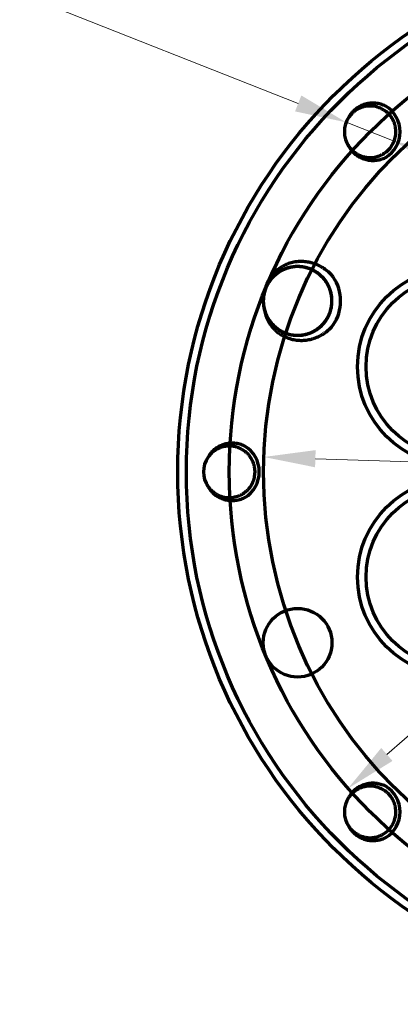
# Model space of a CAD drawing. Header units: millimetres. Extents: x -170 to 6906, y -2212 to 4257.
# Tile 24 of 256: x 1595 to 1617, y 1591 to 1649. Entities that reach past the tile are written whole.
import ezdxf
from ezdxf.lldxf.tags import DXFTag

# ---------------------------------------------------------------- set-up
doc = ezdxf.new("R2010")
doc.units = ezdxf.units.MM
doc.layers.add('1', color=7, linetype='Continuous', true_color=0xffffff)
doc.layers.add('8', color=7, linetype='Continuous', true_color=0xffffff)
tags = doc.linetypes.add('DASHED', pattern=[25.72, 12.86, -12.86]).pattern_tags.tags
tags[6:7] = [DXFTag(74, 4), DXFTag(75, 0), DXFTag(340, '0'), DXFTag(46, 0.0), DXFTag(50, 0.0), DXFTag(44, 0.0), DXFTag(45, 0.0)]
tags[4:5] = [DXFTag(74, 4), DXFTag(75, 0), DXFTag(340, '0'), DXFTag(46, 0.0), DXFTag(50, 0.0), DXFTag(44, 0.0), DXFTag(45, 0.0)]

msp = doc.modelspace()

# ---------------------------------------------------------------- linework, layer by layer
at = {"layer": '1', "color": 0, "linetype": 'Continuous', "lineweight": 13}
for p, q in [((1610.815, 1643.823), (1594.596, 1650.22)), ((1616.397, 1641.621), (1613.606, 1642.722)), ((1615.978, 1605.92), (1653.623, 1638.826)), ((1611.814, 1623.138), (1657.788, 1621.608))]:
    msp.add_line(p, q, dxfattribs=at)
at = {"layer": '1', "color": 0, "linetype": 'DASHED', "lineweight": 70}
for radius in [28, 26]:
    msp.add_circle((1634.801, 1622.373), radius, dxfattribs=at)
at = {"layer": '1', "color": 0, "linetype": 'Continuous', "lineweight": 18}
for points in [[(1610.999, 1644.288), (1610.632, 1643.358), (1613.606, 1642.722)], [(1619.371, 1640.986), (1619.004, 1640.055), (1616.397, 1641.621)], [(1611.83, 1623.638), (1611.797, 1622.638), (1608.815, 1623.238)], [(1615.649, 1606.296), (1616.307, 1605.543), (1613.72, 1603.945)]]:
    msp.add_solid(points, dxfattribs=at)
at = {"layer": '8', "color": 0, "linetype": 'Continuous', "lineweight": 70}
for centre, radius in [((1634.801, 1622.373), 31), ((1634.801, 1622.373), 30.5), ((1620.019, 1628.496), 5.75), ((1620.019, 1628.496), 5.25), ((1620.019, 1616.25), 5.75), ((1620.019, 1616.25), 5.25), ((1610.78, 1612.423), 2)]:
    msp.add_circle(centre, radius, dxfattribs=at)
for centre, radius, start, end in [((1615.002, 1642.172), 1.75, 301.1695, 58.83238), ((1615.002, 1642.172), 1.5, 145.43717, 214.56482), ((1610.78, 1632.322), 2.5, 325.95788, 34.04399), ((1610.78, 1632.322), 2, 163.9671, 196.03556), ((1606.801, 1622.372), 1.75, 301.1695, 58.83238), ((1606.801, 1622.372), 1.5, 145.43717, 214.56482), ((1615.002, 1602.574), 1.75, 301.1695, 58.83238), ((1615.002, 1602.574), 1.5, 145.43717, 214.56482)]:
    msp.add_arc(centre, radius, start, end, dxfattribs=at)
for points, knots in [([(1613.696, 1641.433), (1613.709, 1641.411), (1613.722, 1641.389), (1613.749, 1641.346), (1613.763, 1641.325), (1613.793, 1641.283), (1613.808, 1641.262), (1613.856, 1641.202), (1613.89, 1641.163), (1613.997, 1641.053), (1614.075, 1640.988), (1614.181, 1640.916), (1614.203, 1640.902), (1614.247, 1640.875), (1614.269, 1640.862), (1614.336, 1640.826), (1614.383, 1640.804), (1614.477, 1640.766), (1614.525, 1640.748), (1614.598, 1640.727), (1614.623, 1640.72), (1614.673, 1640.708), (1614.699, 1640.702), (1614.824, 1640.679), (1614.926, 1640.67), (1615.054, 1640.672), (1615.079, 1640.673), (1615.13, 1640.677), (1615.156, 1640.679), (1615.233, 1640.689), (1615.283, 1640.697), (1615.432, 1640.731), (1615.529, 1640.764), (1615.646, 1640.817), (1615.669, 1640.828), (1615.715, 1640.852), (1615.737, 1640.864), (1615.803, 1640.903), (1615.888, 1640.959), (1615.968, 1641.023), (1616.025, 1641.075), (1616.044, 1641.092), (1616.08, 1641.129), (1616.098, 1641.147), (1616.183, 1641.242), (1616.244, 1641.324), (1616.308, 1641.435), (1616.321, 1641.457), (1616.344, 1641.503), (1616.356, 1641.526), (1616.388, 1641.596), (1616.406, 1641.644), (1616.439, 1641.74), (1616.453, 1641.789), (1616.475, 1641.889), (1616.484, 1641.939), (1616.503, 1642.093), (1616.505, 1642.195), (1616.492, 1642.347), (1616.485, 1642.398), (1616.471, 1642.473), (1616.466, 1642.499), (1616.454, 1642.549), (1616.447, 1642.573), (1616.411, 1642.696), (1616.372, 1642.79), (1616.311, 1642.903), (1616.299, 1642.925), (1616.272, 1642.969), (1616.258, 1642.991), (1616.215, 1643.055), (1616.184, 1643.096), (1616.119, 1643.174), (1616.084, 1643.211), (1616.029, 1643.264), (1616.011, 1643.282), (1615.972, 1643.316), (1615.952, 1643.332), (1615.851, 1643.412), (1615.765, 1643.467), (1615.629, 1643.535), (1615.582, 1643.556), (1615.51, 1643.583), (1615.485, 1643.592), (1615.436, 1643.607), (1615.412, 1643.615), (1615.288, 1643.647), (1615.188, 1643.664), (1615.06, 1643.671), (1615.034, 1643.671), (1614.983, 1643.672), (1614.957, 1643.671), (1614.88, 1643.668), (1614.779, 1643.658), (1614.679, 1643.637), (1614.605, 1643.618), (1614.58, 1643.611), (1614.531, 1643.596), (1614.506, 1643.588), (1614.386, 1643.543), (1614.294, 1643.498), (1614.165, 1643.417), (1614.123, 1643.388), (1614.062, 1643.341), (1614.042, 1643.324), (1614.003, 1643.291), (1613.984, 1643.274), (1613.891, 1643.185), (1613.825, 1643.108), (1613.766, 1643.023)], [0, 0, 0, 0, 0.009823, 0.009823, 0.019724, 0.019724, 0.029626, 0.029626, 0.04943, 0.04943, 0.089037, 0.089037, 0.098938, 0.098938, 0.10884, 0.10884, 0.128644, 0.128644, 0.148447, 0.148447, 0.158349, 0.158349, 0.168251, 0.168251, 0.207858, 0.207858, 0.21776, 0.21776, 0.227662, 0.227662, 0.247465, 0.247465, 0.287072, 0.287072, 0.296974, 0.296974, 0.306876, 0.306876, 0.326679, 0.346483, 0.346483, 0.356385, 0.356385, 0.366286, 0.366286, 0.405894, 0.405894, 0.415795, 0.415795, 0.425697, 0.425697, 0.445501, 0.445501, 0.465304, 0.465304, 0.485108, 0.485108, 0.524715, 0.524715, 0.544518, 0.544518, 0.55442, 0.55442, 0.564322, 0.564322, 0.603929, 0.603929, 0.613831, 0.613831, 0.623733, 0.623733, 0.643536, 0.643536, 0.66334, 0.66334, 0.673241, 0.673241, 0.683143, 0.683143, 0.72275, 0.72275, 0.742554, 0.742554, 0.752456, 0.752456, 0.762357, 0.762357, 0.801965, 0.801965, 0.811866, 0.811866, 0.821768, 0.821768, 0.841572, 0.861375, 0.861375, 0.871277, 0.871277, 0.881179, 0.881179, 0.920786, 0.920786, 0.940589, 0.940589, 0.950491, 0.950491, 0.960393, 0.960393, 1, 1, 1, 1]), ([(1615.907, 1643.669), (1615.814, 1643.714), (1615.718, 1643.75), (1615.57, 1643.791), (1615.52, 1643.803), (1615.444, 1643.817), (1615.419, 1643.821), (1615.368, 1643.828), (1615.342, 1643.831), (1615.213, 1643.842), (1615.111, 1643.842), (1614.958, 1643.828), (1614.907, 1643.82), (1614.831, 1643.806), (1614.806, 1643.8), (1614.755, 1643.788), (1614.73, 1643.782), (1614.607, 1643.745), (1614.512, 1643.708), (1614.375, 1643.637), (1614.33, 1643.612), (1614.265, 1643.57), (1614.244, 1643.555), (1614.202, 1643.525), (1614.181, 1643.509), (1614.121, 1643.461), (1614.044, 1643.394), (1613.974, 1643.319), (1613.924, 1643.26), (1613.908, 1643.24), (1613.877, 1643.198), (1613.862, 1643.177), (1613.818, 1643.113), (1613.791, 1643.068), (1613.766, 1643.023)], [0, 0, 0, 0, 0.125, 0.125, 0.1875, 0.1875, 0.21875, 0.21875, 0.25, 0.25, 0.375, 0.375, 0.4375, 0.4375, 0.46875, 0.46875, 0.5, 0.5, 0.625, 0.625, 0.6875, 0.6875, 0.71875, 0.71875, 0.75, 0.75, 0.8125, 0.875, 0.875, 0.90625, 0.90625, 0.9375, 0.9375, 1, 1, 1, 1]), ([(1613.766, 1641.321), (1613.791, 1641.275), (1613.818, 1641.231), (1613.875, 1641.146), (1613.906, 1641.105), (1613.956, 1641.046), (1613.973, 1641.027), (1614.008, 1640.989), (1614.026, 1640.97), (1614.082, 1640.916), (1614.12, 1640.882), (1614.241, 1640.786), (1614.327, 1640.731), (1614.442, 1640.672), (1614.465, 1640.66), (1614.512, 1640.639), (1614.536, 1640.629), (1614.607, 1640.6), (1614.704, 1640.567), (1614.804, 1640.543), (1614.879, 1640.528), (1614.905, 1640.524), (1614.956, 1640.516), (1614.982, 1640.513), (1615.11, 1640.501), (1615.213, 1640.501), (1615.366, 1640.515), (1615.417, 1640.521), (1615.493, 1640.535), (1615.518, 1640.54), (1615.569, 1640.552), (1615.594, 1640.558), (1615.718, 1640.593), (1615.814, 1640.629), (1615.907, 1640.674)], [0, 0, 0, 0, 0.0625, 0.0625, 0.125, 0.125, 0.15625, 0.15625, 0.1875, 0.1875, 0.25, 0.25, 0.375, 0.375, 0.40625, 0.40625, 0.4375, 0.4375, 0.5, 0.5625, 0.5625, 0.59375, 0.59375, 0.625, 0.625, 0.75, 0.75, 0.8125, 0.8125, 0.84375, 0.84375, 0.875, 0.875, 1, 1, 1, 1]), ([(1608.891, 1631.664), (1608.902, 1631.633), (1608.914, 1631.602), (1608.936, 1631.547), (1608.946, 1631.523), (1608.967, 1631.476), (1608.978, 1631.453), (1609.035, 1631.339), (1609.088, 1631.251), (1609.176, 1631.127), (1609.207, 1631.086), (1609.256, 1631.027), (1609.273, 1631.007), (1609.307, 1630.969), (1609.325, 1630.95), (1609.414, 1630.858), (1609.49, 1630.79), (1609.653, 1630.667), (1609.738, 1630.612), (1609.875, 1630.538), (1609.921, 1630.515), (1610.014, 1630.474), (1610.062, 1630.455), (1610.205, 1630.404), (1610.304, 1630.377), (1610.43, 1630.353), (1610.455, 1630.349), (1610.506, 1630.341), (1610.583, 1630.331), (1610.659, 1630.325), (1610.812, 1630.32), (1610.914, 1630.324), (1611.041, 1630.339), (1611.066, 1630.343), (1611.117, 1630.351), (1611.142, 1630.355), (1611.218, 1630.37), (1611.268, 1630.382), (1611.416, 1630.423), (1611.511, 1630.458), (1611.651, 1630.521), (1611.696, 1630.544), (1611.764, 1630.581), (1611.787, 1630.594), (1611.831, 1630.62), (1611.852, 1630.634), (1611.96, 1630.704), (1612.04, 1630.766), (1612.154, 1630.868), (1612.191, 1630.904), (1612.244, 1630.959), (1612.261, 1630.978), (1612.295, 1631.017), (1612.312, 1631.037), (1612.393, 1631.136), (1612.452, 1631.22), (1612.555, 1631.395), (1612.6, 1631.487), (1612.648, 1631.607), (1612.657, 1631.631), (1612.674, 1631.679), (1612.698, 1631.752), (1612.718, 1631.826), (1612.752, 1631.975), (1612.767, 1632.076), (1612.778, 1632.229), (1612.78, 1632.281), (1612.78, 1632.384), (1612.777, 1632.435), (1612.765, 1632.587), (1612.749, 1632.688), (1612.719, 1632.812), (1612.713, 1632.837), (1612.699, 1632.886), (1612.691, 1632.911), (1612.668, 1632.985), (1612.65, 1633.033), (1612.592, 1633.175), (1612.546, 1633.266), (1612.467, 1633.397), (1612.439, 1633.44), (1612.395, 1633.502), (1612.379, 1633.523), (1612.348, 1633.564), (1612.332, 1633.584), (1612.25, 1633.682), (1612.179, 1633.755), (1612.064, 1633.856), (1612.025, 1633.889), (1611.963, 1633.935), (1611.942, 1633.95), (1611.9, 1633.979), (1611.879, 1633.994), (1611.77, 1634.063), (1611.68, 1634.111), (1611.494, 1634.193), (1611.398, 1634.227), (1611.273, 1634.261), (1611.248, 1634.267), (1611.198, 1634.278), (1611.123, 1634.294), (1611.047, 1634.305), (1610.895, 1634.322), (1610.794, 1634.325), (1610.64, 1634.318), (1610.588, 1634.314), (1610.486, 1634.301), (1610.436, 1634.293), (1610.286, 1634.263), (1610.188, 1634.235), (1610.068, 1634.191), (1610.044, 1634.182), (1609.996, 1634.163), (1609.973, 1634.152), (1609.902, 1634.12), (1609.857, 1634.097), (1609.723, 1634.023), (1609.637, 1633.967), (1609.516, 1633.874), (1609.477, 1633.841), (1609.42, 1633.789), (1609.401, 1633.771), (1609.364, 1633.735), (1609.346, 1633.717), (1609.258, 1633.624), (1609.194, 1633.545), (1609.107, 1633.419), (1609.079, 1633.376), (1609.041, 1633.31), (1609.028, 1633.288), (1609.004, 1633.242), (1608.992, 1633.219), (1608.936, 1633.104), (1608.899, 1633.009), (1608.839, 1632.814), (1608.816, 1632.715), (1608.797, 1632.587), (1608.794, 1632.561), (1608.789, 1632.51), (1608.782, 1632.434), (1608.779, 1632.357), (1608.781, 1632.205), (1608.789, 1632.103), (1608.81, 1631.976), (1608.814, 1631.951), (1608.825, 1631.901), (1608.83, 1631.875), (1608.848, 1631.801), (1608.862, 1631.751), (1608.91, 1631.606), (1608.949, 1631.512), (1609.018, 1631.375), (1609.043, 1631.33), (1609.096, 1631.242), (1609.124, 1631.199), (1609.214, 1631.074), (1609.279, 1630.996), (1609.386, 1630.887), (1609.423, 1630.852), (1609.481, 1630.801), (1609.501, 1630.784), (1609.541, 1630.752), (1609.561, 1630.736), (1609.664, 1630.659), (1609.75, 1630.605), (1609.885, 1630.533), (1609.931, 1630.511), (1610.001, 1630.48), (1610.025, 1630.47), (1610.073, 1630.451), (1610.097, 1630.442), (1610.218, 1630.4), (1610.416, 1630.348), (1610.619, 1630.326), (1610.747, 1630.322), (1610.773, 1630.322), (1610.825, 1630.323), (1610.902, 1630.325), (1610.978, 1630.331), (1611.129, 1630.35), (1611.229, 1630.371), (1611.352, 1630.406), (1611.377, 1630.413), (1611.426, 1630.429), (1611.45, 1630.438), (1611.523, 1630.465), (1611.57, 1630.484), (1611.709, 1630.548), (1611.798, 1630.598), (1611.926, 1630.682), (1611.967, 1630.712), (1612.049, 1630.776), (1612.088, 1630.809), (1612.201, 1630.912), (1612.271, 1630.986), (1612.367, 1631.105), (1612.398, 1631.146), (1612.442, 1631.209), (1612.456, 1631.231), (1612.484, 1631.274), (1612.497, 1631.296), (1612.561, 1631.407), (1612.605, 1631.499), (1612.661, 1631.641), (1612.678, 1631.69), (1612.7, 1631.763), (1612.707, 1631.788), (1612.72, 1631.837), (1612.726, 1631.862), (1612.754, 1631.988), (1612.769, 1632.089), (1612.782, 1632.292), (1612.781, 1632.394), (1612.77, 1632.523), (1612.767, 1632.548), (1612.761, 1632.599), (1612.75, 1632.675), (1612.734, 1632.75), (1612.698, 1632.899), (1612.666, 1632.996), (1612.617, 1633.114), (1612.606, 1633.137), (1612.585, 1633.184), (1612.573, 1633.207), (1612.538, 1633.276), (1612.514, 1633.321), (1612.434, 1633.451), (1612.374, 1633.534), (1612.275, 1633.651), (1612.241, 1633.689), (1612.169, 1633.763), (1612.131, 1633.798), (1612.015, 1633.898), (1611.934, 1633.959), (1611.804, 1634.041), (1611.76, 1634.066), (1611.692, 1634.102), (1611.669, 1634.114), (1611.622, 1634.136), (1611.599, 1634.147), (1611.481, 1634.198), (1611.385, 1634.231), (1611.237, 1634.27), (1611.188, 1634.281), (1611.112, 1634.295), (1611.087, 1634.299), (1611.036, 1634.306), (1611.01, 1634.309), (1610.882, 1634.322), (1610.78, 1634.325), (1610.577, 1634.315), (1610.475, 1634.302), (1610.35, 1634.276), (1610.324, 1634.27), (1610.274, 1634.258), (1610.2, 1634.238), (1610.127, 1634.214), (1609.984, 1634.16), (1609.892, 1634.117), (1609.78, 1634.055), (1609.758, 1634.042), (1609.714, 1634.015), (1609.692, 1634.001), (1609.628, 1633.958), (1609.587, 1633.928), (1609.466, 1633.834), (1609.391, 1633.765), (1609.286, 1633.653), (1609.252, 1633.615), (1609.204, 1633.554), (1609.188, 1633.534), (1609.158, 1633.493), (1609.143, 1633.472), (1609.071, 1633.366), (1609.02, 1633.278), (1608.954, 1633.14), (1608.934, 1633.093), (1608.896, 1632.997), (1608.88, 1632.948), (1608.835, 1632.801), (1608.813, 1632.701), (1608.792, 1632.55), (1608.787, 1632.499), (1608.782, 1632.423), (1608.781, 1632.397), (1608.78, 1632.346), (1608.78, 1632.32), (1608.781, 1632.191), (1608.791, 1632.09), (1608.825, 1631.889), (1608.849, 1631.79), (1608.89, 1631.668), (1608.898, 1631.643), (1608.917, 1631.595), (1608.945, 1631.524), (1608.977, 1631.454), (1609.047, 1631.318), (1609.1, 1631.232), (1609.176, 1631.128), (1609.191, 1631.107), (1609.223, 1631.067), (1609.239, 1631.047), (1609.289, 1630.988), (1609.324, 1630.95), (1609.431, 1630.842), (1609.508, 1630.775), (1609.632, 1630.684), (1609.674, 1630.655), (1609.739, 1630.614), (1609.762, 1630.601), (1609.806, 1630.575), (1609.829, 1630.563), (1609.942, 1630.503), (1610.035, 1630.463), (1610.18, 1630.414), (1610.229, 1630.399), (1610.328, 1630.373), (1610.379, 1630.362), (1610.531, 1630.335), (1610.632, 1630.325), (1610.785, 1630.322), (1610.836, 1630.322), (1610.912, 1630.327), (1610.938, 1630.328), (1610.989, 1630.333), (1611.015, 1630.336), (1611.142, 1630.353), (1611.242, 1630.374), (1611.438, 1630.431), (1611.533, 1630.467), (1611.65, 1630.521), (1611.673, 1630.533), (1611.719, 1630.556), (1611.786, 1630.593), (1611.852, 1630.633), (1611.979, 1630.718), (1612.059, 1630.781), (1612.153, 1630.868), (1612.171, 1630.886), (1612.208, 1630.922), (1612.226, 1630.94), (1612.278, 1630.997), (1612.312, 1631.036), (1612.407, 1631.155), (1612.464, 1631.24), (1612.541, 1631.372), (1612.564, 1631.418), (1612.598, 1631.488), (1612.608, 1631.511), (1612.628, 1631.558), (1612.638, 1631.582), (1612.684, 1631.702), (1612.713, 1631.799), (1612.745, 1631.949), (1612.754, 1631.999), (1612.765, 1632.075), (1612.768, 1632.101), (1612.773, 1632.152), (1612.775, 1632.178), (1612.782, 1632.306), (1612.781, 1632.408), (1612.766, 1632.56), (1612.76, 1632.61), (1612.742, 1632.711), (1612.732, 1632.761), (1612.694, 1632.911), (1612.661, 1633.008), (1612.582, 1633.196), (1612.535, 1633.286), (1612.468, 1633.396), (1612.454, 1633.417), (1612.425, 1633.46), (1612.381, 1633.523), (1612.333, 1633.583), (1612.234, 1633.699), (1612.162, 1633.772), (1612.065, 1633.855), (1612.045, 1633.871), (1612.005, 1633.903), (1611.984, 1633.919), (1611.922, 1633.965), (1611.88, 1633.994), (1611.75, 1634.074), (1611.659, 1634.121), (1611.519, 1634.182), (1611.471, 1634.2), (1611.398, 1634.225), (1611.373, 1634.233), (1611.324, 1634.247), (1611.299, 1634.254), (1611.175, 1634.286), (1611.075, 1634.303), (1610.922, 1634.318), (1610.871, 1634.321), (1610.795, 1634.322), (1610.769, 1634.322), (1610.717, 1634.322), (1610.692, 1634.321), (1610.563, 1634.313), (1610.462, 1634.3), (1610.263, 1634.257), (1610.165, 1634.228), (1609.972, 1634.155), (1609.88, 1634.111), (1609.703, 1634.011), (1609.618, 1633.954), (1609.517, 1633.874), (1609.498, 1633.857), (1609.458, 1633.824), (1609.439, 1633.807), (1609.383, 1633.754), (1609.347, 1633.718), (1609.243, 1633.606), (1609.18, 1633.526), (1609.108, 1633.42), (1609.094, 1633.399), (1609.067, 1633.355), (1609.054, 1633.333), (1609.016, 1633.266), (1608.992, 1633.22), (1608.927, 1633.082), (1608.891, 1632.987), (1608.847, 1632.84), (1608.835, 1632.79), (1608.819, 1632.715), (1608.814, 1632.689), (1608.805, 1632.639), (1608.801, 1632.613), (1608.784, 1632.486), (1608.778, 1632.385), (1608.781, 1632.232), (1608.784, 1632.181), (1608.792, 1632.104), (1608.795, 1632.079), (1608.801, 1632.028), (1608.805, 1632.002), (1608.828, 1631.876), (1608.853, 1631.777), (1608.918, 1631.584), (1608.958, 1631.49), (1609.03, 1631.353), (1609.055, 1631.308), (1609.109, 1631.221), (1609.138, 1631.179), (1609.228, 1631.056), (1609.295, 1630.979), (1609.386, 1630.888), (1609.404, 1630.87), (1609.442, 1630.835), (1609.5, 1630.784), (1609.56, 1630.737), (1609.683, 1630.646), (1609.77, 1630.593), (1609.884, 1630.534), (1609.907, 1630.523), (1609.953, 1630.501), (1609.977, 1630.49), (1610.048, 1630.46), (1610.096, 1630.442), (1610.241, 1630.394), (1610.34, 1630.369), (1610.491, 1630.343), (1610.541, 1630.336), (1610.618, 1630.329), (1610.644, 1630.327), (1610.695, 1630.324), (1610.721, 1630.323), (1610.849, 1630.321), (1610.951, 1630.327), (1611.102, 1630.348), (1611.152, 1630.357), (1611.228, 1630.373), (1611.253, 1630.379), (1611.302, 1630.392), (1611.327, 1630.399), (1611.45, 1630.435), (1611.546, 1630.472), (1611.73, 1630.559), (1611.818, 1630.61), (1611.925, 1630.682), (1611.946, 1630.697), (1611.987, 1630.728), (1612.048, 1630.775), (1612.106, 1630.825), (1612.218, 1630.929), (1612.287, 1631.004), (1612.382, 1631.125), (1612.413, 1631.166), (1612.47, 1631.252), (1612.497, 1631.295), (1612.572, 1631.428), (1612.615, 1631.521), (1612.66, 1631.64), (1612.669, 1631.664), (1612.685, 1631.713), (1612.693, 1631.738), (1612.714, 1631.812), (1612.727, 1631.862), (1612.758, 1632.012), (1612.771, 1632.113), (1612.78, 1632.265), (1612.78, 1632.317), (1612.779, 1632.394), (1612.778, 1632.419), (1612.774, 1632.471), (1612.772, 1632.496), (1612.76, 1632.624), (1612.742, 1632.724), (1612.703, 1632.872), (1612.689, 1632.921), (1612.664, 1632.994), (1612.655, 1633.018), (1612.637, 1633.066), (1612.627, 1633.09), (1612.576, 1633.208), (1612.481, 1633.388), (1612.36, 1633.553), (1612.276, 1633.65), (1612.258, 1633.67), (1612.223, 1633.707), (1612.17, 1633.762), (1612.113, 1633.814), (1611.997, 1633.913), (1611.914, 1633.973), (1611.783, 1634.053), (1611.738, 1634.079), (1611.647, 1634.125), (1611.6, 1634.147), (1611.459, 1634.206), (1611.363, 1634.238), (1611.239, 1634.269), (1611.214, 1634.275), (1611.163, 1634.285), (1611.138, 1634.29), (1611.062, 1634.303), (1611.011, 1634.31), (1610.858, 1634.323), (1610.757, 1634.325), (1610.604, 1634.315), (1610.553, 1634.31), (1610.477, 1634.299), (1610.451, 1634.295), (1610.4, 1634.286), (1610.375, 1634.281), (1610.25, 1634.254), (1610.153, 1634.224), (1610.01, 1634.169), (1609.963, 1634.149), (1609.894, 1634.116), (1609.871, 1634.104), (1609.825, 1634.08), (1609.803, 1634.068), (1609.691, 1634.003), (1609.607, 1633.946), (1609.448, 1633.818), (1609.374, 1633.748), (1609.287, 1633.653), (1609.27, 1633.634), (1609.237, 1633.595), (1609.188, 1633.535), (1609.143, 1633.473), (1609.059, 1633.346), (1609.009, 1633.257), (1608.944, 1633.118), (1608.924, 1633.07), (1608.888, 1632.973), (1608.872, 1632.924), (1608.858, 1632.875)], [0, 0, 0, 0, 0.002028, 0.002028, 0.003592, 0.003592, 0.005156, 0.005156, 0.011413, 0.011413, 0.014541, 0.014541, 0.016106, 0.016106, 0.01767, 0.01767, 0.023927, 0.023927, 0.030184, 0.030184, 0.033312, 0.033312, 0.036441, 0.036441, 0.042697, 0.042697, 0.044262, 0.044262, 0.045826, 0.048954, 0.048954, 0.055211, 0.055211, 0.056775, 0.056775, 0.05834, 0.05834, 0.061468, 0.061468, 0.067725, 0.067725, 0.070853, 0.070853, 0.072418, 0.072418, 0.073982, 0.073982, 0.080239, 0.080239, 0.083367, 0.083367, 0.084931, 0.084931, 0.086496, 0.086496, 0.092752, 0.092752, 0.099009, 0.099009, 0.100574, 0.100574, 0.102138, 0.105266, 0.105266, 0.111523, 0.111523, 0.114652, 0.114652, 0.11778, 0.11778, 0.124037, 0.124037, 0.125601, 0.125601, 0.127165, 0.127165, 0.130294, 0.130294, 0.136551, 0.136551, 0.139679, 0.139679, 0.141243, 0.141243, 0.142807, 0.142807, 0.149064, 0.149064, 0.152193, 0.152193, 0.153757, 0.153757, 0.155321, 0.155321, 0.161578, 0.161578, 0.167835, 0.167835, 0.169399, 0.169399, 0.170963, 0.174092, 0.174092, 0.180349, 0.180349, 0.183477, 0.183477, 0.186606, 0.186606, 0.192863, 0.192863, 0.194427, 0.194427, 0.195991, 0.195991, 0.199119, 0.199119, 0.205376, 0.205376, 0.208505, 0.208505, 0.210069, 0.210069, 0.211633, 0.211633, 0.21789, 0.21789, 0.221018, 0.221018, 0.222583, 0.222583, 0.224147, 0.224147, 0.230404, 0.230404, 0.236661, 0.236661, 0.238225, 0.238225, 0.239789, 0.242918, 0.242918, 0.249174, 0.249174, 0.250739, 0.250739, 0.252303, 0.252303, 0.255431, 0.255431, 0.261688, 0.261688, 0.264817, 0.264817, 0.267945, 0.267945, 0.274202, 0.274202, 0.27733, 0.27733, 0.278895, 0.278895, 0.280459, 0.280459, 0.286716, 0.286716, 0.289844, 0.289844, 0.291408, 0.291408, 0.292973, 0.292973, 0.299229, 0.305486, 0.305486, 0.307051, 0.307051, 0.308615, 0.311743, 0.311743, 0.318, 0.318, 0.319564, 0.319564, 0.321129, 0.321129, 0.324257, 0.324257, 0.330514, 0.330514, 0.333642, 0.333642, 0.336771, 0.336771, 0.343028, 0.343028, 0.346156, 0.346156, 0.34772, 0.34772, 0.349285, 0.349285, 0.355541, 0.355541, 0.35867, 0.35867, 0.360234, 0.360234, 0.361798, 0.361798, 0.368055, 0.368055, 0.374312, 0.374312, 0.375876, 0.375876, 0.37744, 0.380569, 0.380569, 0.386826, 0.386826, 0.38839, 0.38839, 0.389954, 0.389954, 0.393083, 0.393083, 0.39934, 0.39934, 0.402468, 0.402468, 0.405596, 0.405596, 0.411853, 0.411853, 0.414982, 0.414982, 0.416546, 0.416546, 0.41811, 0.41811, 0.424367, 0.424367, 0.427495, 0.427495, 0.42906, 0.42906, 0.430624, 0.430624, 0.436881, 0.436881, 0.443138, 0.443138, 0.444702, 0.444702, 0.446266, 0.449395, 0.449395, 0.455651, 0.455651, 0.457216, 0.457216, 0.45878, 0.45878, 0.461908, 0.461908, 0.468165, 0.468165, 0.471294, 0.471294, 0.472858, 0.472858, 0.474422, 0.474422, 0.480679, 0.480679, 0.483807, 0.483807, 0.486936, 0.486936, 0.493193, 0.493193, 0.496321, 0.496321, 0.497885, 0.497885, 0.49945, 0.49945, 0.505706, 0.505706, 0.511963, 0.511963, 0.513528, 0.513528, 0.515092, 0.51822, 0.51822, 0.524477, 0.524477, 0.526041, 0.526041, 0.527606, 0.527606, 0.530734, 0.530734, 0.536991, 0.536991, 0.540119, 0.540119, 0.541684, 0.541684, 0.543248, 0.543248, 0.549505, 0.549505, 0.552633, 0.552633, 0.555762, 0.555762, 0.562018, 0.562018, 0.565147, 0.565147, 0.566711, 0.566711, 0.568275, 0.568275, 0.574532, 0.574532, 0.580789, 0.580789, 0.582353, 0.582353, 0.583917, 0.587046, 0.587046, 0.593303, 0.593303, 0.594867, 0.594867, 0.596431, 0.596431, 0.59956, 0.59956, 0.605817, 0.605817, 0.608945, 0.608945, 0.610509, 0.610509, 0.612073, 0.612073, 0.61833, 0.61833, 0.621459, 0.621459, 0.623023, 0.623023, 0.624587, 0.624587, 0.630844, 0.630844, 0.633973, 0.633973, 0.637101, 0.637101, 0.643358, 0.643358, 0.649615, 0.649615, 0.651179, 0.651179, 0.652743, 0.655872, 0.655872, 0.662128, 0.662128, 0.663693, 0.663693, 0.665257, 0.665257, 0.668385, 0.668385, 0.674642, 0.674642, 0.677771, 0.677771, 0.679335, 0.679335, 0.680899, 0.680899, 0.687156, 0.687156, 0.690284, 0.690284, 0.691849, 0.691849, 0.693413, 0.693413, 0.69967, 0.69967, 0.705927, 0.705927, 0.712184, 0.712184, 0.71844, 0.71844, 0.720005, 0.720005, 0.721569, 0.721569, 0.724697, 0.724697, 0.730954, 0.730954, 0.732518, 0.732518, 0.734083, 0.734083, 0.737211, 0.737211, 0.743468, 0.743468, 0.746596, 0.746596, 0.748161, 0.748161, 0.749725, 0.749725, 0.755982, 0.755982, 0.75911, 0.75911, 0.760674, 0.760674, 0.762239, 0.762239, 0.768495, 0.768495, 0.774752, 0.774752, 0.777881, 0.777881, 0.781009, 0.781009, 0.787266, 0.787266, 0.78883, 0.78883, 0.790395, 0.793523, 0.793523, 0.79978, 0.79978, 0.801344, 0.801344, 0.802908, 0.802908, 0.806037, 0.806037, 0.812294, 0.812294, 0.815422, 0.815422, 0.816986, 0.816986, 0.81855, 0.81855, 0.824807, 0.824807, 0.827936, 0.827936, 0.8295, 0.8295, 0.831064, 0.831064, 0.837321, 0.837321, 0.843578, 0.843578, 0.845142, 0.845142, 0.846706, 0.849835, 0.849835, 0.856092, 0.856092, 0.85922, 0.85922, 0.862349, 0.862349, 0.868606, 0.868606, 0.87017, 0.87017, 0.871734, 0.871734, 0.874862, 0.874862, 0.881119, 0.881119, 0.884248, 0.884248, 0.885812, 0.885812, 0.887376, 0.887376, 0.893633, 0.893633, 0.896761, 0.896761, 0.898326, 0.898326, 0.89989, 0.89989, 0.906147, 0.912404, 0.912404, 0.913968, 0.913968, 0.915532, 0.918661, 0.918661, 0.924917, 0.924917, 0.928046, 0.928046, 0.931174, 0.931174, 0.937431, 0.937431, 0.938995, 0.938995, 0.94056, 0.94056, 0.943688, 0.943688, 0.949945, 0.949945, 0.953073, 0.953073, 0.954638, 0.954638, 0.956202, 0.956202, 0.962459, 0.962459, 0.965587, 0.965587, 0.967151, 0.967151, 0.968716, 0.968716, 0.974972, 0.974972, 0.981229, 0.981229, 0.982794, 0.982794, 0.984358, 0.987486, 0.987486, 0.993743, 0.993743, 0.996872, 0.996872, 1, 1, 1, 1]), ([(1612.851, 1633.722), (1612.783, 1633.805), (1612.711, 1633.884), (1612.556, 1634.031), (1612.474, 1634.099), (1612.366, 1634.178), (1612.344, 1634.193), (1612.299, 1634.223), (1612.232, 1634.267), (1612.163, 1634.308), (1612.022, 1634.383), (1611.926, 1634.428), (1611.777, 1634.484), (1611.726, 1634.501), (1611.649, 1634.525), (1611.623, 1634.532), (1611.571, 1634.546), (1611.545, 1634.552), (1611.415, 1634.582), (1611.309, 1634.599), (1611.098, 1634.618), (1610.992, 1634.62), (1610.858, 1634.613), (1610.831, 1634.612), (1610.778, 1634.607), (1610.751, 1634.604), (1610.671, 1634.595), (1610.618, 1634.586), (1610.461, 1634.556), (1610.359, 1634.528), (1610.208, 1634.476), (1610.158, 1634.456), (1610.084, 1634.425), (1610.06, 1634.414), (1610.011, 1634.391), (1609.987, 1634.379), (1609.868, 1634.317), (1609.778, 1634.261), (1609.606, 1634.136), (1609.524, 1634.067), (1609.428, 1633.973), (1609.409, 1633.954), (1609.372, 1633.915), (1609.354, 1633.895), (1609.302, 1633.835), (1609.268, 1633.793), (1609.173, 1633.665), (1609.116, 1633.576), (1609.053, 1633.458), (1609.041, 1633.434), (1609.018, 1633.385), (1609.006, 1633.361), (1608.974, 1633.287), (1608.955, 1633.237), (1608.902, 1633.085), (1608.876, 1632.981), (1608.858, 1632.875)], [0, 0, 0, 0, 0.0625, 0.0625, 0.125, 0.125, 0.140625, 0.140625, 0.15625, 0.1875, 0.1875, 0.25, 0.25, 0.28125, 0.28125, 0.296875, 0.296875, 0.3125, 0.3125, 0.375, 0.375, 0.4375, 0.4375, 0.453125, 0.453125, 0.46875, 0.46875, 0.5, 0.5, 0.5625, 0.5625, 0.59375, 0.59375, 0.609375, 0.609375, 0.625, 0.625, 0.6875, 0.6875, 0.75, 0.75, 0.765625, 0.765625, 0.78125, 0.78125, 0.8125, 0.8125, 0.875, 0.875, 0.890625, 0.890625, 0.90625, 0.90625, 0.9375, 0.9375, 1, 1, 1, 1]), ([(1608.858, 1631.77), (1608.876, 1631.664), (1608.902, 1631.56), (1608.971, 1631.359), (1609.014, 1631.261), (1609.077, 1631.142), (1609.09, 1631.119), (1609.117, 1631.072), (1609.158, 1631.003), (1609.204, 1630.938), (1609.299, 1630.81), (1609.369, 1630.729), (1609.465, 1630.635), (1609.485, 1630.617), (1609.524, 1630.581), (1609.585, 1630.527), (1609.648, 1630.478), (1609.777, 1630.384), (1609.868, 1630.328), (1609.986, 1630.266), (1610.01, 1630.255), (1610.059, 1630.232), (1610.083, 1630.22), (1610.157, 1630.188), (1610.207, 1630.169), (1610.359, 1630.117), (1610.461, 1630.089), (1610.618, 1630.058), (1610.671, 1630.05), (1610.751, 1630.04), (1610.778, 1630.038), (1610.831, 1630.033), (1610.858, 1630.031), (1610.992, 1630.025), (1611.098, 1630.027), (1611.31, 1630.046), (1611.415, 1630.062), (1611.547, 1630.093), (1611.573, 1630.099), (1611.625, 1630.113), (1611.702, 1630.135), (1611.777, 1630.161), (1611.926, 1630.217), (1612.023, 1630.262), (1612.164, 1630.338), (1612.21, 1630.365), (1612.301, 1630.422), (1612.346, 1630.452), (1612.475, 1630.546), (1612.557, 1630.614), (1612.711, 1630.761), (1612.784, 1630.839), (1612.851, 1630.923)], [0, 0, 0, 0, 0.0625, 0.0625, 0.125, 0.125, 0.140625, 0.140625, 0.15625, 0.1875, 0.1875, 0.25, 0.25, 0.265625, 0.265625, 0.28125, 0.3125, 0.3125, 0.375, 0.375, 0.390625, 0.390625, 0.40625, 0.40625, 0.4375, 0.4375, 0.5, 0.5, 0.53125, 0.53125, 0.546875, 0.546875, 0.5625, 0.5625, 0.625, 0.625, 0.6875, 0.6875, 0.703125, 0.703125, 0.71875, 0.75, 0.75, 0.8125, 0.8125, 0.84375, 0.84375, 0.875, 0.875, 0.9375, 0.9375, 1, 1, 1, 1]), ([(1607.707, 1623.87), (1607.613, 1623.915), (1607.517, 1623.951), (1607.369, 1623.992), (1607.319, 1624.004), (1607.244, 1624.018), (1607.218, 1624.022), (1607.167, 1624.029), (1607.141, 1624.032), (1607.012, 1624.043), (1606.91, 1624.043), (1606.757, 1624.028), (1606.706, 1624.021), (1606.63, 1624.007), (1606.605, 1624.001), (1606.555, 1623.989), (1606.53, 1623.982), (1606.406, 1623.946), (1606.311, 1623.909), (1606.174, 1623.838), (1606.13, 1623.813), (1606.064, 1623.77), (1606.043, 1623.756), (1606.001, 1623.726), (1605.98, 1623.71), (1605.92, 1623.662), (1605.843, 1623.595), (1605.773, 1623.52), (1605.723, 1623.461), (1605.707, 1623.44), (1605.676, 1623.399), (1605.661, 1623.378), (1605.617, 1623.314), (1605.59, 1623.269), (1605.566, 1623.223)], [0, 0, 0, 0, 0.125, 0.125, 0.1875, 0.1875, 0.21875, 0.21875, 0.25, 0.25, 0.375, 0.375, 0.4375, 0.4375, 0.46875, 0.46875, 0.5, 0.5, 0.625, 0.625, 0.6875, 0.6875, 0.71875, 0.71875, 0.75, 0.75, 0.8125, 0.875, 0.875, 0.90625, 0.90625, 0.9375, 0.9375, 1, 1, 1, 1]), ([(1605.496, 1621.633), (1605.508, 1621.611), (1605.521, 1621.59), (1605.548, 1621.547), (1605.563, 1621.526), (1605.592, 1621.484), (1605.608, 1621.463), (1605.656, 1621.402), (1605.689, 1621.364), (1605.796, 1621.254), (1605.874, 1621.189), (1605.98, 1621.116), (1606.002, 1621.103), (1606.046, 1621.076), (1606.068, 1621.063), (1606.136, 1621.027), (1606.182, 1621.005), (1606.276, 1620.966), (1606.324, 1620.949), (1606.398, 1620.927), (1606.423, 1620.921), (1606.473, 1620.909), (1606.498, 1620.903), (1606.624, 1620.879), (1606.725, 1620.871), (1606.853, 1620.873), (1606.878, 1620.874), (1606.93, 1620.878), (1606.955, 1620.88), (1607.032, 1620.89), (1607.082, 1620.898), (1607.231, 1620.932), (1607.328, 1620.964), (1607.445, 1621.018), (1607.469, 1621.029), (1607.514, 1621.053), (1607.537, 1621.065), (1607.603, 1621.104), (1607.688, 1621.16), (1607.767, 1621.224), (1607.824, 1621.275), (1607.843, 1621.293), (1607.879, 1621.33), (1607.897, 1621.348), (1607.983, 1621.443), (1608.043, 1621.525), (1608.108, 1621.636), (1608.12, 1621.658), (1608.144, 1621.704), (1608.155, 1621.727), (1608.187, 1621.797), (1608.206, 1621.844), (1608.238, 1621.941), (1608.252, 1621.99), (1608.275, 1622.089), (1608.284, 1622.14), (1608.302, 1622.294), (1608.304, 1622.396), (1608.291, 1622.548), (1608.285, 1622.598), (1608.27, 1622.674), (1608.265, 1622.7), (1608.253, 1622.75), (1608.246, 1622.774), (1608.21, 1622.897), (1608.171, 1622.991), (1608.111, 1623.104), (1608.098, 1623.126), (1608.071, 1623.17), (1608.058, 1623.192), (1608.014, 1623.256), (1607.984, 1623.296), (1607.918, 1623.374), (1607.884, 1623.412), (1607.829, 1623.465), (1607.81, 1623.483), (1607.771, 1623.516), (1607.752, 1623.533), (1607.651, 1623.613), (1607.565, 1623.668), (1607.428, 1623.736), (1607.381, 1623.757), (1607.309, 1623.784), (1607.285, 1623.793), (1607.236, 1623.808), (1607.211, 1623.816), (1607.088, 1623.848), (1606.987, 1623.864), (1606.859, 1623.872), (1606.834, 1623.872), (1606.782, 1623.873), (1606.756, 1623.872), (1606.679, 1623.868), (1606.578, 1623.858), (1606.478, 1623.838), (1606.404, 1623.819), (1606.379, 1623.812), (1606.33, 1623.797), (1606.306, 1623.789), (1606.185, 1623.744), (1606.094, 1623.699), (1605.964, 1623.618), (1605.922, 1623.589), (1605.861, 1623.542), (1605.841, 1623.525), (1605.802, 1623.492), (1605.783, 1623.475), (1605.691, 1623.386), (1605.624, 1623.308), (1605.566, 1623.223)], [0, 0, 0, 0, 0.009823, 0.009823, 0.019724, 0.019724, 0.029626, 0.029626, 0.04943, 0.04943, 0.089037, 0.089037, 0.098938, 0.098938, 0.10884, 0.10884, 0.128644, 0.128644, 0.148447, 0.148447, 0.158349, 0.158349, 0.168251, 0.168251, 0.207858, 0.207858, 0.21776, 0.21776, 0.227662, 0.227662, 0.247465, 0.247465, 0.287072, 0.287072, 0.296974, 0.296974, 0.306876, 0.306876, 0.326679, 0.346483, 0.346483, 0.356385, 0.356385, 0.366286, 0.366286, 0.405894, 0.405894, 0.415795, 0.415795, 0.425697, 0.425697, 0.445501, 0.445501, 0.465304, 0.465304, 0.485108, 0.485108, 0.524715, 0.524715, 0.544518, 0.544518, 0.55442, 0.55442, 0.564322, 0.564322, 0.603929, 0.603929, 0.613831, 0.613831, 0.623733, 0.623733, 0.643536, 0.643536, 0.66334, 0.66334, 0.673241, 0.673241, 0.683143, 0.683143, 0.72275, 0.72275, 0.742554, 0.742554, 0.752456, 0.752456, 0.762357, 0.762357, 0.801965, 0.801965, 0.811866, 0.811866, 0.821768, 0.821768, 0.841572, 0.861375, 0.861375, 0.871277, 0.871277, 0.881179, 0.881179, 0.920786, 0.920786, 0.940589, 0.940589, 0.950491, 0.950491, 0.960393, 0.960393, 1, 1, 1, 1]), ([(1605.566, 1621.521), (1605.59, 1621.476), (1605.617, 1621.432), (1605.675, 1621.347), (1605.706, 1621.306), (1605.755, 1621.247), (1605.772, 1621.228), (1605.807, 1621.19), (1605.825, 1621.171), (1605.881, 1621.117), (1605.92, 1621.083), (1606.04, 1620.987), (1606.126, 1620.932), (1606.241, 1620.872), (1606.264, 1620.861), (1606.311, 1620.84), (1606.335, 1620.83), (1606.407, 1620.801), (1606.503, 1620.768), (1606.603, 1620.744), (1606.679, 1620.729), (1606.704, 1620.725), (1606.755, 1620.717), (1606.781, 1620.714), (1606.91, 1620.702), (1607.012, 1620.702), (1607.165, 1620.715), (1607.216, 1620.722), (1607.292, 1620.736), (1607.318, 1620.741), (1607.368, 1620.753), (1607.393, 1620.759), (1607.517, 1620.794), (1607.613, 1620.83), (1607.707, 1620.875)], [0, 0, 0, 0, 0.0625, 0.0625, 0.125, 0.125, 0.15625, 0.15625, 0.1875, 0.1875, 0.25, 0.25, 0.375, 0.375, 0.40625, 0.40625, 0.4375, 0.4375, 0.5, 0.5625, 0.5625, 0.59375, 0.59375, 0.625, 0.625, 0.75, 0.75, 0.8125, 0.8125, 0.84375, 0.84375, 0.875, 0.875, 1, 1, 1, 1]), ([(1613.697, 1601.835), (1613.709, 1601.813), (1613.722, 1601.791), (1613.75, 1601.748), (1613.764, 1601.727), (1613.794, 1601.685), (1613.809, 1601.664), (1613.857, 1601.604), (1613.891, 1601.565), (1613.997, 1601.455), (1614.075, 1601.39), (1614.182, 1601.318), (1614.204, 1601.304), (1614.247, 1601.277), (1614.27, 1601.264), (1614.337, 1601.228), (1614.383, 1601.206), (1614.477, 1601.168), (1614.525, 1601.151), (1614.599, 1601.129), (1614.624, 1601.122), (1614.674, 1601.11), (1614.699, 1601.104), (1614.825, 1601.081), (1614.926, 1601.072), (1615.054, 1601.074), (1615.08, 1601.075), (1615.131, 1601.079), (1615.157, 1601.081), (1615.233, 1601.091), (1615.284, 1601.099), (1615.433, 1601.133), (1615.529, 1601.166), (1615.647, 1601.219), (1615.67, 1601.23), (1615.715, 1601.254), (1615.738, 1601.266), (1615.804, 1601.305), (1615.889, 1601.361), (1615.968, 1601.425), (1616.025, 1601.477), (1616.044, 1601.494), (1616.081, 1601.531), (1616.098, 1601.549), (1616.184, 1601.644), (1616.244, 1601.726), (1616.309, 1601.837), (1616.321, 1601.859), (1616.345, 1601.905), (1616.356, 1601.928), (1616.388, 1601.998), (1616.407, 1602.046), (1616.44, 1602.142), (1616.453, 1602.191), (1616.476, 1602.291), (1616.485, 1602.341), (1616.504, 1602.495), (1616.505, 1602.597), (1616.493, 1602.749), (1616.486, 1602.8), (1616.472, 1602.875), (1616.466, 1602.901), (1616.454, 1602.951), (1616.448, 1602.975), (1616.411, 1603.098), (1616.373, 1603.192), (1616.312, 1603.305), (1616.299, 1603.327), (1616.273, 1603.371), (1616.259, 1603.393), (1616.216, 1603.457), (1616.185, 1603.498), (1616.12, 1603.576), (1616.085, 1603.613), (1616.03, 1603.666), (1616.011, 1603.684), (1615.973, 1603.718), (1615.953, 1603.734), (1615.852, 1603.814), (1615.766, 1603.869), (1615.629, 1603.937), (1615.583, 1603.958), (1615.51, 1603.985), (1615.486, 1603.994), (1615.437, 1604.009), (1615.412, 1604.017), (1615.289, 1604.049), (1615.189, 1604.066), (1615.061, 1604.073), (1615.035, 1604.073), (1614.983, 1604.074), (1614.958, 1604.073), (1614.881, 1604.07), (1614.779, 1604.06), (1614.679, 1604.039), (1614.605, 1604.02), (1614.581, 1604.013), (1614.532, 1603.998), (1614.507, 1603.99), (1614.386, 1603.945), (1614.295, 1603.9), (1614.165, 1603.819), (1614.123, 1603.79), (1614.062, 1603.743), (1614.042, 1603.726), (1614.003, 1603.693), (1613.984, 1603.676), (1613.892, 1603.587), (1613.826, 1603.51), (1613.767, 1603.425)], [0, 0, 0, 0, 0.009823, 0.009823, 0.019724, 0.019724, 0.029626, 0.029626, 0.04943, 0.04943, 0.089037, 0.089037, 0.098938, 0.098938, 0.10884, 0.10884, 0.128644, 0.128644, 0.148447, 0.148447, 0.158349, 0.158349, 0.168251, 0.168251, 0.207858, 0.207858, 0.21776, 0.21776, 0.227662, 0.227662, 0.247465, 0.247465, 0.287072, 0.287072, 0.296974, 0.296974, 0.306876, 0.306876, 0.326679, 0.346483, 0.346483, 0.356385, 0.356385, 0.366286, 0.366286, 0.405894, 0.405894, 0.415795, 0.415795, 0.425697, 0.425697, 0.445501, 0.445501, 0.465304, 0.465304, 0.485108, 0.485108, 0.524715, 0.524715, 0.544518, 0.544518, 0.55442, 0.55442, 0.564322, 0.564322, 0.603929, 0.603929, 0.613831, 0.613831, 0.623733, 0.623733, 0.643536, 0.643536, 0.66334, 0.66334, 0.673241, 0.673241, 0.683143, 0.683143, 0.72275, 0.72275, 0.742554, 0.742554, 0.752456, 0.752456, 0.762357, 0.762357, 0.801965, 0.801965, 0.811866, 0.811866, 0.821768, 0.821768, 0.841572, 0.861375, 0.861375, 0.871277, 0.871277, 0.881179, 0.881179, 0.920786, 0.920786, 0.940589, 0.940589, 0.950491, 0.950491, 0.960393, 0.960393, 1, 1, 1, 1]), ([(1615.908, 1604.071), (1615.814, 1604.116), (1615.718, 1604.152), (1615.571, 1604.193), (1615.521, 1604.205), (1615.445, 1604.219), (1615.419, 1604.223), (1615.368, 1604.23), (1615.342, 1604.233), (1615.214, 1604.244), (1615.111, 1604.244), (1614.958, 1604.23), (1614.908, 1604.222), (1614.832, 1604.208), (1614.807, 1604.202), (1614.756, 1604.19), (1614.731, 1604.184), (1614.607, 1604.148), (1614.512, 1604.11), (1614.376, 1604.039), (1614.331, 1604.014), (1614.266, 1603.972), (1614.244, 1603.957), (1614.202, 1603.927), (1614.182, 1603.911), (1614.121, 1603.863), (1614.044, 1603.796), (1613.974, 1603.721), (1613.925, 1603.662), (1613.909, 1603.642), (1613.877, 1603.6), (1613.862, 1603.579), (1613.818, 1603.515), (1613.792, 1603.47), (1613.767, 1603.425)], [0, 0, 0, 0, 0.125, 0.125, 0.1875, 0.1875, 0.21875, 0.21875, 0.25, 0.25, 0.375, 0.375, 0.4375, 0.4375, 0.46875, 0.46875, 0.5, 0.5, 0.625, 0.625, 0.6875, 0.6875, 0.71875, 0.71875, 0.75, 0.75, 0.8125, 0.875, 0.875, 0.90625, 0.90625, 0.9375, 0.9375, 1, 1, 1, 1]), ([(1613.767, 1601.723), (1613.792, 1601.677), (1613.818, 1601.633), (1613.876, 1601.548), (1613.907, 1601.507), (1613.956, 1601.448), (1613.973, 1601.429), (1614.009, 1601.391), (1614.027, 1601.372), (1614.082, 1601.318), (1614.121, 1601.284), (1614.241, 1601.188), (1614.327, 1601.133), (1614.442, 1601.074), (1614.466, 1601.062), (1614.513, 1601.041), (1614.536, 1601.031), (1614.608, 1601.002), (1614.705, 1600.969), (1614.804, 1600.945), (1614.88, 1600.93), (1614.906, 1600.926), (1614.957, 1600.918), (1614.982, 1600.915), (1615.111, 1600.903), (1615.213, 1600.903), (1615.366, 1600.917), (1615.417, 1600.923), (1615.493, 1600.937), (1615.519, 1600.943), (1615.569, 1600.954), (1615.594, 1600.96), (1615.718, 1600.995), (1615.815, 1601.031), (1615.908, 1601.076)], [0, 0, 0, 0, 0.0625, 0.0625, 0.125, 0.125, 0.15625, 0.15625, 0.1875, 0.1875, 0.25, 0.25, 0.375, 0.375, 0.40625, 0.40625, 0.4375, 0.4375, 0.5, 0.5625, 0.5625, 0.59375, 0.59375, 0.625, 0.625, 0.75, 0.75, 0.8125, 0.8125, 0.84375, 0.84375, 0.875, 0.875, 1, 1, 1, 1])]:
    msp.add_open_spline(points, degree=3, knots=knots, dxfattribs=at)

doc.saveas('drawing.dxf')
